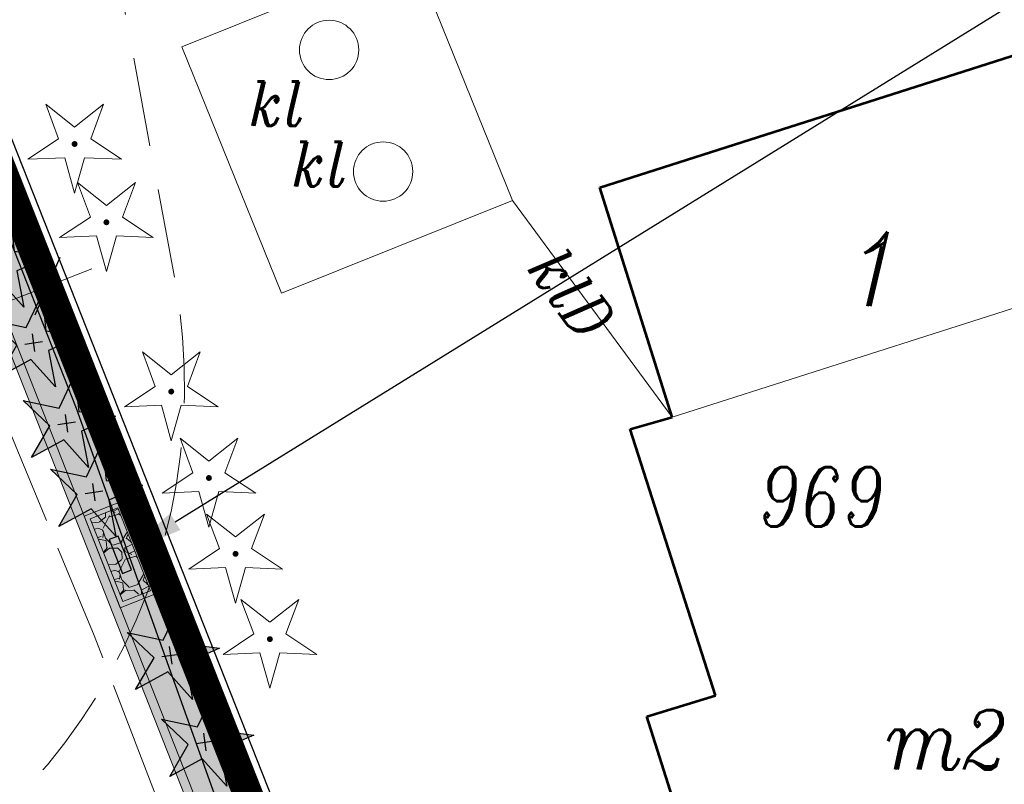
# Model space of a CAD drawing. Header units: metres. Extents: x 779 to 7046, y -512 to 9570.
# Tile 83 of 256: x 2213 to 2230, y -271 to -258. Entities that reach past the tile are written whole.
import ezdxf
from ezdxf import colors
from ezdxf.entities.mleader import LeaderData, LeaderLine
from ezdxf.math import Vec2, Vec3

# ---------------------------------------------------------------- set-up
doc = ezdxf.new("R2010")
doc.units = ezdxf.units.M
for name, pattern in [('CENTER2', [1.125, 0.75, -0.125, 0.125, -0.125]), ('CIĄGłA', [0]), ('DASH', [0.75, 0.5, -0.25]), ('DASHEDX2', [38.099999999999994, 25.4, -12.7]), ('DGN Style 4', [0.3202, 0.16, -0.08, 0.0002, -0.08]), ('mz2.0_0.5', [2.5, 2, -0.5])]:
    doc.linetypes.add(name, pattern=pattern)
for name, color, linetype, lineweight in [('219-działka ewidencyjna', 7, 'Continuous', 0), ('312-budynek ewidencyjny', 7, 'Continuous', 0), ('312-oznaczenie budynku ewidencyjnego', 7, 'Continuous', 0), ('312-oznaczenie budynku ewidencyjnego-Atr117', 7, 'Continuous', 0), ('320-blok - kondygnacja nadziemna', 7, 'Continuous', 0), ('320-blok - kondygnacja nadziemna-Atr25', 7, 'Continuous', 0), ('_a_obiekty', 250, 'Continuous', 30), ('AGP1_granica_opracow', 7, 'Continuous', 15), ('AGP1_HATCH', 7, 'Continuous', 5), ('AGP1_KRAWEZNIKI', 250, 'Continuous', 20), ('AGP1_KRAWEZNIKI GRUBOŚCI', 7, 'Continuous', 9), ('AGP1_OPISY', 7, 'Continuous', 13), ('AGP1_WYMIARY', 7, 'Continuous', 15), ('komora podziemna - przewód kanalizacyjny (powierzchnia)-SK', 7, 'Continuous', 0), ('MPZP', 7, 'Continuous', 0), ('OBOP01_01', 7, 'Continuous', 0), ('ogrodzenie trwałe (linia)', 7, 'Continuous', 0), ('osadnik kanalizacji lokalnej (dół Chambeau) (punkt)-SK', 7, 'Continuous', 0), ('osadnik kanalizacji lokalnej (dół Chambeau) (punkt)-SK-Atr17', 7, 'Continuous', 0), ('przewód kanalizacyjny (linia)-SK', 7, 'Continuous', 0), ('przewód kanalizacyjny (linia)-SK-Atr1', 7, 'Continuous', 0), ('przewód kanalizacyjny - projektowany lub w budowie (linia)-SK - ob. projektowany', 7, 'Continuous', 0)]:
    doc.layers.add(name, color=color, linetype=linetype, lineweight=lineweight)
for name, color, linetype in [('IE_kable ziemne', 240, 'Continuous'), ('SYTUACJA - znaki_czytnik_kart', 7, 'Continuous'), ('WYMIARY', 9, 'Continuous'), ('ZP_Robocza', 6, 'Continuous')]:
    doc.layers.add(name, color=color, linetype=linetype)
doc.styles.add('ARIAL', font='arial.ttf')
doc.styles.get("Standard").update_dxf_attribs({"font": 'arial.ttf'})
doc.linetypes.add('902-500', pattern='A,3.75,[24,dgnlstyle-geo-mz.shx,S=0.002785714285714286,R=0,X=0,Y=0],3.75', length=7.5)
doc.dimstyles.new('PZT M', dxfattribs={"dimtxt": 0.6, "dimasz": 0.75, "dimexe": 0.8, "dimexo": 0.1, "dimgap": 0.3, "dimtad": 1, "dimdsep": 46, "dimtxsty": 'ARIAL', "dimblk": 'OBLIQUE', "dimcen": 0.9, "dimdle": 0.8, "dimclrd": 7, "dimclre": 256, "dimclrt": 7, "dimadec": 0, "dimazin": 0, "dimtfac": 1, "dimtmove": 2, "dimatfit": 3, "dimldrblk": 'ARCHTICK', "dimfxl": 1, "dimfxlon": 1, "dimtolj": 1, "dimtzin": 0, "dimlwd": 20, "dimlwe": 20, "dimarcsym": 0})

# ---------------------------------------------------------------- blocks, each defined once
blk = doc.blocks.new('PZT MDCP podkład')
at = {"layer": 'OBOP01_01', "linetype": 'Continuous', "lineweight": 13, "true_color": 0x939598}
h = blk.add_hatch(color=252, dxfattribs=at)
edge = h.paths.add_edge_path()
edge.add_arc((2148.308517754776, 108.7110124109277), 0.05, 0, 360)
h = blk.add_hatch(color=252, dxfattribs=at)
edge = h.paths.add_edge_path()
edge.add_arc((2148.844459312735, 107.3919112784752), 0.05, 0, 360)
h = blk.add_hatch(color=252, dxfattribs=at)
edge = h.paths.add_edge_path()
edge.add_arc((2149.937158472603, 104.5388909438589), 0.05, 0, 360)
h = blk.add_hatch(color=252, dxfattribs=at)
edge = h.paths.add_edge_path()
edge.add_arc((2150.571457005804, 103.0830506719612), 0.05, 0, 360)
h = blk.add_hatch(color=252, dxfattribs=at)
edge = h.paths.add_edge_path()
edge.add_arc((2151.020363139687, 101.804524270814), 0.05, 0, 360)
h = blk.add_hatch(color=252, dxfattribs=at)
edge = h.paths.add_edge_path()
edge.add_arc((2151.598694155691, 100.3673486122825), 0.05, 0, 360)
at = {"layer": '219-działka ewidencyjna', "color": 252, "linetype": 'Continuous', "lineweight": 13, "true_color": 0x939598, "flags": 128}
blk.add_lwpolyline([(2145.496406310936, 112.2964607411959), (2151.396406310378, 97.32646074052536)], dxfattribs=at)
at = {"layer": '312-budynek ewidencyjny', "color": 252, "linetype": 'Continuous', "lineweight": 53, "true_color": 0x939598, "flags": 128}
for points in [[(2157.156406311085, 107.9764607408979), (2164.756406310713, 110.4064607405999)], [(2158.376406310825, 104.1064607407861), (2157.156406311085, 107.9764607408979)], [(2157.666406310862, 103.9064607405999), (2158.376406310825, 104.1064607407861)], [(2159.10640631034, 99.41646074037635), (2157.666406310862, 103.9064607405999)], [(2157.946406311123, 99.06646074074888), (2159.10640631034, 99.41646074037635)], [(2159.346406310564, 94.64646074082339), (2157.946406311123, 99.06646074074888)]]:
    blk.add_lwpolyline(points, dxfattribs=at)
at = {"layer": '320-blok - kondygnacja nadziemna', "color": 252, "linetype": 'Continuous', "lineweight": 13, "true_color": 0x939598, "flags": 128}
for points in [[(2158.376406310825, 104.1064607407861), (2157.156406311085, 107.9764607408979), (2164.756406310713, 110.4064607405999), (2165.976406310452, 106.5364607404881), (2158.376406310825, 104.1064607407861)], [(2161.876406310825, 90.76646074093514), (2160.526406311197, 95.03646074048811), (2159.346406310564, 94.64646074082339), (2157.946406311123, 99.06646074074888), (2159.10640631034, 99.41646074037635), (2157.666406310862, 103.9064607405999), (2158.376406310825, 104.1064607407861), (2165.976406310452, 106.5364607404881), (2167.48640631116, 107.2164607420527), (2169.036406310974, 102.5164607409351), (2169.23640631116, 101.9564607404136), (2168.696406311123, 101.7664607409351), (2169.716406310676, 98.62646074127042), (2170.246406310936, 98.81646074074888), (2170.436406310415, 98.3064607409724), (2171.816406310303, 93.93646074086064), (2161.876406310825, 90.76646074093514)]]:
    blk.add_lwpolyline(points, close=True, dxfattribs=at)
at = {"layer": 'komora podziemna - przewód kanalizacyjny (powierzchnia)-SK', "color": 252, "linetype": 'Continuous', "lineweight": 13, "true_color": 0x939598, "flags": 128}
blk.add_lwpolyline([(2151.79640631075, 106.1964607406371), (2150.116406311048, 110.3464607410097), (2154.006406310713, 111.9164607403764), (2155.686406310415, 107.75646074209), (2151.79640631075, 106.1964607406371)], close=True, dxfattribs=at)
at = {"layer": 'MPZP', "color": 252, "linetype": 'DGN Style 4', "lineweight": 40, "true_color": 0x939598, "flags": 128}
blk.add_lwpolyline([(2105.950835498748, 127.0314606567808), (2135.306348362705, 137.3370234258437), (2141.691342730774, 122.4926704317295), (2145.682467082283, 112.3698186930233), (2151.583598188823, 97.3969487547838), (2156.725831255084, 83.08073179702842), (2162.408999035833, 65.30082132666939), (2167.840760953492, 43.18364710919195), (2173.516804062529, 19.5318049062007), (2179.634830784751, 13.8408482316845), (2188.833263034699, 4.752397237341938), (2192.015697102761, 1.920277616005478)], dxfattribs=at)
at = {"layer": 'OBOP01_01', "color": 252, "linetype": 'Continuous', "lineweight": 13, "true_color": 0x939598, "flags": 128}
for points in [[(2148.308517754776, 107.8820124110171), (2148.141162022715, 108.4806670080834), (2147.520091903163, 108.4548373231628), (2148.03773049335, 108.7989965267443), (2147.821243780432, 109.3816875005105), (2148.308517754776, 108.9957349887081), (2148.795791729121, 109.3816874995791), (2148.579305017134, 108.798996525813), (2149.09694360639, 108.4548373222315), (2148.475873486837, 108.4806670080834), (2148.308517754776, 107.8820124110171)], [(2148.844459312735, 106.5629112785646), (2148.677103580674, 107.1615658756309), (2148.056033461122, 107.1357361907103), (2148.573672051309, 107.4798953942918), (2148.357185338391, 108.062586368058), (2148.844459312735, 107.6766338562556), (2149.331733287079, 108.0625863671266), (2149.115246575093, 107.4798953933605), (2149.632885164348, 107.135736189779), (2149.011815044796, 107.1615658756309), (2148.844459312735, 106.5629112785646)], [(2149.937158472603, 103.7098909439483), (2149.769802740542, 104.3085455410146), (2149.14873262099, 104.282715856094), (2149.666371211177, 104.6268750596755), (2149.449884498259, 105.2095660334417), (2149.937158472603, 104.8236135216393), (2150.424432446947, 105.2095660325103), (2150.207945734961, 104.6268750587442), (2150.725584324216, 104.2827158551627), (2150.104514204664, 104.3085455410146), (2149.937158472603, 103.7098909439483)], [(2150.571457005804, 102.2540506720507), (2150.404101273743, 102.852705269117), (2149.783031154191, 102.8268755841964), (2150.300669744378, 103.1710347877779), (2150.08418303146, 103.753725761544), (2150.571457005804, 103.3677732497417), (2151.058730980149, 103.7537257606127), (2150.842244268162, 103.1710347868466), (2151.359882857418, 102.8268755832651), (2150.738812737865, 102.852705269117), (2150.571457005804, 102.2540506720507)], [(2151.020363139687, 100.9755242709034), (2150.853007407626, 101.5741788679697), (2150.231937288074, 101.5483491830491), (2150.749575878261, 101.8925083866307), (2150.533089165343, 102.4751993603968), (2151.020363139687, 102.0892468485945), (2151.507637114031, 102.4751993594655), (2151.291150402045, 101.8925083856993), (2151.8087889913, 101.5483491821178), (2151.187718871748, 101.5741788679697), (2151.020363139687, 100.9755242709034)], [(2151.598694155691, 99.53834861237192), (2151.43133842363, 100.1370032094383), (2150.810268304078, 100.1111735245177), (2151.327906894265, 100.4553327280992), (2151.111420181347, 101.0380237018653), (2151.598694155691, 100.652071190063), (2152.085968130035, 101.038023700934), (2151.869481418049, 100.4553327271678), (2152.387120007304, 100.1111735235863), (2151.766049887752, 100.1370032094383), (2151.598694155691, 99.53834861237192)]]:
    blk.add_lwpolyline(points, close=True, dxfattribs=at)
at = {"layer": 'ogrodzenie trwałe (linia)', "color": 252, "linetype": '902-500', "lineweight": 30, "true_color": 0x939598, "flags": 128}
blk.add_lwpolyline([(2201.026406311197, 25.93646074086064), (2203.096406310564, 26.22646074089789), (2196.526406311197, 52.65646074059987), (2189.216406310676, 78.32646074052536), (2185.026406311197, 90.1364607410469), (2181.246406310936, 100.9964607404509), (2180.716406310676, 103.6564607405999), (2164.906406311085, 146.8664607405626), (2145.896406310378, 140.4064607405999), (2135.536406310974, 136.5764607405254), (2142.946406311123, 119.6864607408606), (2154.066406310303, 91.52646074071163), (2156.85640631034, 82.92646074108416), (2163.326406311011, 62.1364607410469), (2173.076406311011, 21.41646074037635), (2181.186406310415, 20.27646074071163), (2186.806406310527, 20.09646074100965), (2192.936406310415, 20.7064607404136), (2195.036406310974, 22.77646074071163), (2196.636406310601, 25.26646074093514), (2198.206406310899, 25.54646074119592)], dxfattribs=at)
at = {"layer": 'osadnik kanalizacji lokalnej (dół Chambeau) (punkt)-SK', "color": 252, "linetype": 'Continuous', "lineweight": 13, "true_color": 0x939598}
for centre in [(2152.596406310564, 110.2964607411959), (2153.506406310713, 108.2464607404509)]:
    blk.add_circle(centre, 0.5, dxfattribs=at)
at = {"layer": 'przewód kanalizacyjny (linia)-SK', "color": 252, "linetype": 'Continuous', "lineweight": 13, "true_color": 0x939598, "flags": 128}
blk.add_lwpolyline([(2158.376406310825, 104.1064607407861), (2155.686406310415, 107.75646074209)], dxfattribs=at)
at = {"layer": 'przewód kanalizacyjny - projektowany lub w budowie (linia)-SK - ob. projektowany', "color": 252, "linetype": 'mz2.0_0.5', "lineweight": 13, "true_color": 0x939598, "flags": 128}
blk.add_lwpolyline([(2145.026406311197, 111.3864607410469), (2145.776406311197, 107.3464607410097), (2148.636406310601, 100.4264607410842), (2154.506406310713, 85.21646074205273), (2156.906406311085, 77.96646074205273), (2160.896406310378, 65.78646074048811), (2162.116406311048, 60.94646074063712), (2165.286406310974, 47.41646074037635), (2168.336406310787, 34.67646074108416), (2158.396406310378, 20.79646074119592), (2150.73640631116, 14.08646074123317), (2148.566406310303, 11.56646074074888), (2149.48640631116, -4.973539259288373)], dxfattribs=at)
at = {"layer": '312-oznaczenie budynku ewidencyjnego', "color": 252, "linetype": 'Continuous', "lineweight": 13, "true_color": 0x939598, "insert": (2159.836406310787, 102.2631274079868), "char_height": 1, "attachment_point": 7, "line_spacing_factor": 0.6}
blk.add_mtext('\\FITALIC_1250;\\H1x;\\W0.79;969', dxfattribs=at)
at = {"layer": '312-oznaczenie budynku ewidencyjnego-Atr117', "color": 252, "lineweight": 13, "true_color": 0x939598, "insert": (2161.976406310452, 98.17312740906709), "char_height": 1, "attachment_point": 7, "line_spacing_factor": 0.6}
blk.add_mtext('\\FITALIC_1250;\\H1x;\\W0.9;m2', dxfattribs=at)
at = {"layer": '320-blok - kondygnacja nadziemna-Atr25', "color": 252, "lineweight": 13, "true_color": 0x939598, "insert": (2161.326406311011, 105.9797940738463), "char_height": 1.25, "attachment_point": 7, "line_spacing_factor": 0.6}
blk.add_mtext('\\FITALIC_1250;\\H1x;\\W0.9;1', dxfattribs=at)
at = {"layer": 'osadnik kanalizacji lokalnej (dół Chambeau) (punkt)-SK-Atr17', "color": 252, "lineweight": 13, "true_color": 0x939598, "char_height": 0.75, "attachment_point": 7, "line_spacing_factor": 0.6}
for insert in [(2151.246406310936, 109.0164607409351), (2151.966406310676, 107.9964607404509)]:
    blk.add_mtext('\\FITALIC_1250;\\H1x;\\W0.9;kl', dxfattribs=dict(at, insert=insert))
at = {"layer": 'przewód kanalizacyjny (linia)-SK-Atr1', "color": 252, "lineweight": 13, "true_color": 0x939598, "insert": (2156.215780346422, 106.8323026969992), "char_height": 0.75, "attachment_point": 4, "rotation": 306.389, "line_spacing_factor": 0.6}
blk.add_mtext('\\FITALIC_1250;\\H1x;\\W0.9;klD', dxfattribs=at)
blk = doc.blocks.new('_Oblique')
at = {"color": 0, "linetype": 'ByBlock', "lineweight": 25}
blk.add_line((-0.5, -0.5), (0.5, 0.5), dxfattribs=at)
blk = doc.blocks.new('*D252')
at = {"layer": 'AGP1_WYMIARY', "color": 7, "linetype": 'CIĄGłA', "lineweight": 20, "transparency": 16777216}
for p, q in [((2213.445186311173, -261.8998407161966), (2214.105194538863, -263.5744717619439)), ((2205.832921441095, -265.9748621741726), (2214.556138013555, -262.5368543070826)), ((2206.210530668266, -264.7511746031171), (2206.870538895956, -266.4258056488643))]:
    blk.add_line(p, q, dxfattribs=at)
at = {"layer": 'Defpoints', "color": 0, "linetype": 'CIĄGłA', "transparency": 16777216}
for p in [(2213.354078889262, -261.668674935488), (2213.811857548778, -262.8301912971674), (2206.119423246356, -264.5200088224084)]:
    blk.add_point(p, dxfattribs=at)
at = {"layer": 'AGP1_WYMIARY', "color": 7, "linetype": 'CIĄGłA', "lineweight": 20, "transparency": 16777216, "xscale": 0.75, "yscale": 0.75, "zscale": 0.75}
for p, rotation in [((2213.811857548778, -262.8301912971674), 21.5104697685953), ((2206.577201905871, -265.6815251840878), 201.5104697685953)]:
    blk.add_blockref('_Oblique', p, dxfattribs=dict(at, rotation=rotation))
at = {"layer": 'AGP1_WYMIARY', "color": 7, "linetype": 'CIĄGłA', "lineweight": 20, "transparency": 16777216, "insert": (2209.986830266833, -263.617788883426), "char_height": 0.6, "attachment_point": 5, "rotation": 21.510469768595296, "style": 'ARIAL'}
blk.add_mtext('\\A1;7.78', dxfattribs=at)
blk = doc.blocks.new('_ArchTick')
at = {"layer": 'WYMIARY', "color": 0, "linetype": 'Continuous', "const_width": 0.15}
blk.add_lwpolyline([(-0.5, -0.5), (0.5, 0.5)], dxfattribs=at)
blk = doc.blocks.new('*D266')
at = {"layer": 'AGP1_WYMIARY', "color": 7, "linetype": 'CIĄGłA', "lineweight": 20, "transparency": 16777216}
for p, q in [((2224.266583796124, -271.2217565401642), (2224.81010647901, -272.9377352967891)), ((2210.971146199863, -276.4819451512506), (2225.331198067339, -271.9335124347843)), ((2211.431846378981, -275.2870579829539), (2211.975369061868, -277.0030367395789))]:
    blk.add_line(p, q, dxfattribs=at)
at = {"layer": 'Defpoints', "color": 0, "linetype": 'CIĄGłA', "transparency": 16777216}
for p in [(2224.053528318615, -270.5491099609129), (2224.568540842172, -272.1750780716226), (2211.218790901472, -274.6144114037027)]:
    blk.add_point(p, dxfattribs=at)
at = {"layer": 'AGP1_WYMIARY', "color": 7, "linetype": 'CIĄGłA', "lineweight": 20, "transparency": 16777216, "xscale": 0.75, "yscale": 0.75, "zscale": 0.75}
for p, rotation in [((2224.568540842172, -272.1750780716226), 17.575185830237), ((2211.73380342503, -276.2403795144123), 197.575185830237)]:
    blk.add_blockref('_Oblique', p, dxfattribs=dict(at, rotation=rotation))
at = {"layer": 'AGP1_WYMIARY', "color": 7, "linetype": 'CIĄGłA', "lineweight": 20, "transparency": 16777216, "insert": (2215.960485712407, -274.2617445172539), "char_height": 0.6, "attachment_point": 5, "rotation": 17.575185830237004, "style": 'ARIAL'}
blk.add_mtext('\\A1;13.46', dxfattribs=at)
blk = doc.blocks.new('NASADZENIA NOWE ZIELEŃ')
at = {"linetype": 'CIĄGłA', "lineweight": 5, "true_color": 0x58ba48, "transparency": 33554597}
h = blk.add_hatch(color=85, dxfattribs=at)
h.dxf.hatch_style = 1
h.paths.add_polyline_path([(1751.935942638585, 237.4484882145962), (1751.448668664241, 237.0625357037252), (1750.961394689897, 237.4484882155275), (1751.177881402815, 236.8657972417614), (1750.660242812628, 236.5216380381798), (1751.28131293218, 236.5474677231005), (1751.448668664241, 235.9488131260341), (1751.616024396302, 236.5474677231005), (1752.237094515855, 236.5216380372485), (1751.719455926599, 236.86579724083)])
edge = h.paths.add_edge_path(flags=16)
edge.add_arc((1751.448668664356, 236.7778131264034), 0.01182997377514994, 0, 360)
edge = h.paths.add_edge_path(flags=16)
edge.add_arc((1751.448668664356, 236.7778131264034), 0.01182997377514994, 0, 360)
at = {"color": 116, "linetype": 'CIĄGłA', "lineweight": 30, "true_color": 0x136734}
for points in [[(1751.935942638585, 237.4484882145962), (1751.719455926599, 236.86579724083), (1752.237094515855, 236.5216380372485), (1751.616024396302, 236.5474677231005), (1751.448668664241, 235.9488131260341), (1751.28131293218, 236.5474677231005), (1750.660242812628, 236.5216380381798), (1751.177881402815, 236.8657972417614), (1750.961394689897, 237.4484882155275), (1751.448668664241, 237.0625357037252), (1751.935942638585, 237.4484882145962)], [(1751.448668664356, 236.9278131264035), (1751.448668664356, 236.6278131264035)], [(1751.298668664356, 236.7778131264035), (1751.598668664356, 236.7778131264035)]]:
    blk.add_lwpolyline(points, dxfattribs=at)
blk = doc.blocks.new('A$Ce9aa0c45')
at = {"layer": 'AGP1_KRAWEZNIKI', "color": 18, "linetype": 'CIĄGłA', "true_color": 0x000000}
for points in [[(37.10630674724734, -90.36115638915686), (36.71798791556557, -89.16554112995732, -0.3910702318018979), (38.91209026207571, -84.4241154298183), (42.77437037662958, -83.11570349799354, 0.1401538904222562), (50.53937893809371, -77.51363044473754, 0.2004924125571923), (53.7059850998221, -66.08525389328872), (49.05487704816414, -42.28069640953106), (47.20102396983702, -36.20381254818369), (43.6093892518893, -26.16227435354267), (36.4900440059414, -8.105188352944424), (32.52997283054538, 1.938901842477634), (32.20097640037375, 2.773348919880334, 0.3592025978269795), (26.46685184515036, 5.947299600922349), (20.11669847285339, 4.764494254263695)], [(36.96572509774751, -90.41347082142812), (36.57524061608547, -89.21161941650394, -0.3918409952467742), (38.86396193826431, -84.2820462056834), (42.72482880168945, -82.97411303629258, 0.1401305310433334), (50.42149724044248, -77.42087315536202, 0.2004907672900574), (53.55716362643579, -66.1040200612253), (48.90766021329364, -42.30945736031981), (47.05755635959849, -36.24759498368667), (43.46984367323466, -26.21729281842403), (36.34322378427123, -8.14175584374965), (32.39490998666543, 1.87251363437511), (32.06143082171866, 2.718330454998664, 0.3665815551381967), (26.36128164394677, 5.775055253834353), (20.22739388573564, 4.632508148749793)]]:
    blk.add_lwpolyline(points, format="xyb", dxfattribs=at)
at = {"layer": 'IE_kable ziemne'}
blk.add_lwpolyline([(31.674953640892, 5.312958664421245), (33.00106576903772, 2.229905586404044), (36.98936055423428, -7.885769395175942), (40.11305582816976, -15.81148435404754), (47.38477078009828, -36.14208232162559), (50.65886660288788, -46.87448625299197), (54.41223309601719, -66.09314104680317)], dxfattribs=at)

msp = doc.modelspace()

# ---------------------------------------------------------------- hatches: boundary and pattern name
at = {"layer": 'AGP1_HATCH', "lineweight": 15, "transparency": 33554625}
h = msp.add_hatch(dxfattribs=at)
h.set_pattern_fill('GRASS', color=64, scale=0.02, angle=24.61092855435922)
h.set_pattern_definition([(114.6109285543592, (0, 0), (-0.4761730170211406, 0.1769837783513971), [0.09525, -0.6231704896]), (69.61092855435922, (0, 0), (-0.4761730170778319, 0.1769837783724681), [0.09525, -0.41275]), (159.6109285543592, (0, 0), (-0.1769837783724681, -0.4761730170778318), [0.09525, -0.41275])])
edge = h.paths.add_edge_path()
edge.add_line((2201.154967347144, -232.0600817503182), (2187.755434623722, -236.7641292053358))
edge.add_line((2187.755434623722, -236.7641292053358), (2189.333398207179, -245.2355974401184))
edge.add_line((2189.333398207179, -245.2355974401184), (2200.14854181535, -243.2210490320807))
edge.add_line((2200.14854181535, -243.2210490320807), (2200.648631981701, -243.1278945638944))
edge.add_arc((2201.590242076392, -248.1910823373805), 5.150000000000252, 21.517769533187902, 100.53504568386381, ccw=False)
edge.add_line((2206.381306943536, -246.3021150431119), (2206.675941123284, -247.0494077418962))
edge.add_line((2206.675941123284, -247.0494077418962), (2210.150932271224, -255.8631696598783))
edge.add_line((2210.150932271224, -255.8631696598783), (2213.734346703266, -264.9519299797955))
edge.add_line((2213.734346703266, -264.9519299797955), (2217.789719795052, -275.2377383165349))
edge.add_line((2217.789719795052, -275.2377383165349), (2215.443125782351, -266.9691888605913))
edge.add_line((2215.443125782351, -266.9691888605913), (2207.464967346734, -246.730081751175))
edge.add_line((2207.464967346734, -246.730081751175), (2201.154967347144, -232.0600817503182))
h.paths.add_polyline_path([(2193.681012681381, -336.4804229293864), (2194.272039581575, -339.7880334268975), (2190.669106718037, -340.4318305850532), (2190.078079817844, -337.1242200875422)], flags=16)
h.paths.add_polyline_path([(2174.949427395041, -253.2044456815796), (2174.180330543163, -249.0754639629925), (2176.736366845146, -248.5993563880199), (2177.505463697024, -252.7283381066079)], flags=16)
h.paths.add_polyline_path([(2213.207149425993, -340.3862229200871), (2212.585672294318, -338.8469483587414), (2213.47585517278, -338.4875398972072), (2214.097332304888, -340.0268144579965)], flags=16)
h.paths.add_polyline_path([(2215.03464500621, -268.2499296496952), (2214.425768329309, -266.705627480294), (2215.039774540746, -266.463544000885), (2215.648631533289, -268.007812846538)], flags=17)
edge = h.paths.add_edge_path()
edge.add_line((2222.135619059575, -341.0147282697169), (2223.664309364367, -341.1924829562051))
edge.add_line((2223.664309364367, -341.1924829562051), (2227.521241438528, -342.2896133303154))
edge.add_line((2227.521241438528, -342.2896133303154), (2233.30759322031, -344.4571081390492))
edge.add_line((2233.30759322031, -344.4571081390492), (2237.862081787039, -347.8579266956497))
edge.add_line((2237.862081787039, -347.8579266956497), (2239.04057596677, -348.6600431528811))
edge.add_line((2239.04057596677, -348.6600431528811), (2233.604967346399, -326.0100817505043))
edge.add_line((2233.604967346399, -326.0100817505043), (2228.174967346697, -303.9000817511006))
edge.add_line((2228.174967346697, -303.9000817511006), (2222.494967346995, -286.1300817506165))
edge.add_line((2222.494967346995, -286.1300817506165), (2217.354967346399, -271.820081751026))
edge.add_line((2217.354967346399, -271.820081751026), (2215.443125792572, -266.9691888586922))
edge.add_line((2215.443125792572, -266.9691888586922), (2217.789719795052, -275.2377383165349))
edge.add_line((2217.789719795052, -275.2377383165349), (2221.381354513, -285.2792765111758))
edge.add_line((2221.381354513, -285.2792765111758), (2223.235207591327, -291.3561603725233))
edge.add_line((2223.235207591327, -291.3561603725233), (2227.886315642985, -315.1607178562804))
edge.add_arc((2212.625452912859, -317.0850901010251), 15.38171446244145, -38.161251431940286, 7.186980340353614, ccw=False)
edge.add_arc((2211.040775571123, -315.8113433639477), 17.41473946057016, 289.8520854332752, 321.7651173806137, ccw=False)
edge.add_line((2216.954700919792, -332.1911674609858), (2213.092420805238, -333.4995793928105))
edge.add_arc((2214.562869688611, -337.0584070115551), 3.850645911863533, 112.4496068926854, 197.8855615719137)
edge.add_line((2210.898318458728, -338.2410050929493), (2211.273490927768, -339.4032630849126))
edge.add_arc((2213.414312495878, -338.7973709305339), 2.224909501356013, 195.8024955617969, 221.5125047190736)
edge.add_arc((2213.798153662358, -338.8711088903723), 2.482842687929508, 214.3488660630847, 282.103867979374)
edge.add_line((2214.318767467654, -341.2987557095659), (2219.144967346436, -339.3500817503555))
edge.add_line((2219.144967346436, -339.3500817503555), (2222.135619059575, -341.0147282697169))
edge = h.paths.add_edge_path()
edge.add_line((2182.306540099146, -273.0424983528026), (2181.362772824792, -273.2182917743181))
edge.add_line((2181.362772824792, -273.2182917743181), (2181.058796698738, -271.5863608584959))
edge.add_line((2181.058796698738, -271.5863608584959), (2182.002563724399, -271.410567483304))
edge.add_line((2182.002563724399, -271.410567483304), (2178.488554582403, -252.5452198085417))
edge.add_line((2178.488554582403, -252.5452198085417), (2177.505463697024, -252.7283381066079))
edge.add_line((2177.505463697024, -252.7283381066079), (2176.736366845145, -248.59935638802))
edge.add_line((2176.736366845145, -248.59935638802), (2177.719457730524, -248.4162380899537))
edge.add_line((2177.719457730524, -248.4162380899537), (2177.536339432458, -247.4331472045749))
edge.add_line((2177.536339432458, -247.4331472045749), (2178.51943001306, -247.250029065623))
edge.add_line((2178.51943001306, -247.250029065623), (2189.329496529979, -245.2363242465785))
edge.add_line((2189.329496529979, -245.2363242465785), (2187.755434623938, -236.7641292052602))
edge.add_line((2187.755434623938, -236.7641292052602), (2168.624967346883, -243.4800817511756))
edge.add_line((2168.624967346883, -243.4800817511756), (2167.594967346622, -243.8400817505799))
edge.add_line((2167.594967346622, -243.8400817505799), (2162.624967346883, -245.590081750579))
edge.add_line((2162.624967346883, -245.590081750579), (2166.544967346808, -265.8800817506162))
edge.add_line((2166.544967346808, -265.8800817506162), (2169.934967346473, -283.3600817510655))
edge.add_line((2169.934967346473, -283.3600817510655), (2178.194967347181, -325.9300817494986))
edge.add_line((2178.194967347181, -325.9300817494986), (2182.564967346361, -325.840081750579))
edge.add_line((2182.564967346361, -325.840081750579), (2182.574967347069, -329.0300817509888))
edge.add_line((2182.574967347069, -329.0300817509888), (2179.044967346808, -329.1100817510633))
edge.add_line((2179.044967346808, -329.1100817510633), (2179.734967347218, -331.250081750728))
edge.add_line((2179.734967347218, -331.250081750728), (2185.554967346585, -348.2400817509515))
edge.add_line((2185.554967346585, -348.2400817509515), (2190.114967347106, -350.9500817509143))
edge.add_line((2190.114967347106, -350.9500817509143), (2195.594967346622, -348.8500817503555))
edge.add_line((2195.594967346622, -348.8500817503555), (2198.506741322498, -347.6819364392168))
edge.add_arc((2192.412753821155, -339.7061430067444), 10.03742818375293, 307.3820107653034, 339.7887873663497)
edge.add_arc((2172.677213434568, -334.5321271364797), 30.40870538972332, 343.489729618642, 347.832820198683)
edge.add_arc((2184.653610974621, -337.3529042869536), 18.10831725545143, 348.5707290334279, 353.3645147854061)
edge.add_arc((2197.523160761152, -339.1296383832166), 5.127197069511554, 356.4695832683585, 372.8518979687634)
edge.add_line((2202.521912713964, -337.9891872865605), (2202.396891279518, -337.3637861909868))
edge.add_line((2202.396891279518, -337.3637861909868), (2201.307357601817, -334.8188249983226))
edge.add_arc((2194.587794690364, -338.2653090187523), 7.551872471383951, 27.15342393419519, 42.17043734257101)
edge.add_line((2200.18487314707, -333.1954480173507), (2197.756660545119, -330.7820975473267))
edge.add_arc((2203.597853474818, -324.846119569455), 8.327987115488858, 205.1135589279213, 225.461118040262, ccw=False)
edge.add_arc((2210.400793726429, -321.9094821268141), 15.73583882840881, 194.5838918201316, 204.2825258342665, ccw=False)
edge.add_line((2195.171963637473, -325.8717236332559), (2193.015057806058, -315.9314125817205))
edge.add_line((2193.015057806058, -315.9314125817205), (2192.171582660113, -311.3857333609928))
edge.add_line((2192.171582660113, -311.3857333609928), (2189.320316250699, -311.9164979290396))
edge.add_line((2189.320316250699, -311.9164979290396), (2188.259429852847, -306.214467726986))
edge.add_line((2188.259429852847, -306.214467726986), (2191.114979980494, -305.6824117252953))
edge.add_line((2191.114979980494, -305.6824117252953), (2190.753769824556, -303.3485737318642))
edge.add_arc((2197.626382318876, -302.8064078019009), 6.89396449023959, 137.4766232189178, 184.5106019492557, ccw=False)
edge.add_arc((2192.177018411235, -297.8088940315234), 0.5000000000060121, 317.4766233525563, 342.905017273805)
edge.add_arc((2191.651318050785, -297.6472178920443), 1.050000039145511, 342.9050182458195, 381.5320239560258)
edge.add_line((2192.628041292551, -297.2618456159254), (2185.882029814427, -298.5184117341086))
edge.add_line((2185.882029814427, -298.5184117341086), (2183.725063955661, -286.937683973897))
edge.add_line((2183.725063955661, -286.937683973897), (2184.855544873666, -286.7271130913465))
edge.add_line((2184.855544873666, -286.7271130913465), (2182.306540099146, -273.0424983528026))
h.paths.add_polyline_path([(2218.228263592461, -303.8554239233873), (2219.860196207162, -303.5514569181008), (2219.981088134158, -304.2002906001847), (2218.349155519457, -304.5042576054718)], flags=16)
edge = h.paths.add_edge_path(flags=17)
edge.add_arc((2219.786369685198, -319.8299711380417), 0.2381812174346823, 186.518316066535, 320.5346932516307)
edge.add_arc((2205.889024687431, -312.5111260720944), 15.94005228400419, 332.0535835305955, 352.5318419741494)
edge.add_arc((2192.079097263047, -311.8409427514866), 29.74143224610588, 354.7101361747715, 368.2707882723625)
edge.add_line((2221.511196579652, -307.5625877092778), (2220.642612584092, -303.1174729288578))
edge.add_arc((2219.030065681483, -303.6985035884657), 1.714031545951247, 19.81503534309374, 190.7787081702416)
edge.add_line((2217.346275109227, -304.0190553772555), (2217.674941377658, -305.8330865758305))
edge.add_line((2217.674941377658, -305.8330865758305), (2219.052156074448, -313.2062012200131))
edge.add_arc((2158.761025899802, -321.0608251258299), 60.8006208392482, 1.134495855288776, 7.422590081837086, ccw=False)
at = {"layer": 'AGP1_HATCH', "true_color": 0x636466, "transparency": 33554477}
h = msp.add_hatch(color=251, dxfattribs=at)
h.dxf.hatch_style = 1
edge = h.paths.add_edge_path()
edge.add_arc((2213.798152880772, -338.8711046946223), 2.632842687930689, 240.83171109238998, 270.2906532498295, ccw=False)
edge.add_arc((2214.307711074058, -338.3123928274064), 3.373472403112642, 200.4116660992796, 237.8982900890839, ccw=False)
edge.add_arc((2368.544108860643, -287.685559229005), 165.7037624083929, 197.780630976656, 198.2175828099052, ccw=False)
edge.add_arc((2214.562165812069, -337.0583290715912), 4.000000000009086, 112.30075385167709, 197.8898825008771, ccw=False)
edge.add_line((2213.044292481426, -333.357510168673), (2216.905159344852, -332.0495769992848))
edge.add_arc((2211.040775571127, -315.8113433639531), 17.26473946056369, 289.8570159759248, 321.7647974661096)
edge.add_arc((2212.625452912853, -317.0850901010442), 15.23171446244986, 321.8391110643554, 367.1869803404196)
edge.add_line((2227.737494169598, -315.1794840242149), (2223.087990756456, -291.3849213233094))
edge.add_line((2223.087990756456, -291.3849213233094), (2221.237886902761, -285.3230589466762))
edge.add_line((2221.237886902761, -285.3230589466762), (2217.650174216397, -275.2927567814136))
edge.add_line((2217.650174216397, -275.2927567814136), (2210.523554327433, -257.2172198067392))
edge.add_line((2210.523554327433, -257.2172198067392), (2206.575240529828, -247.2029503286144))
edge.add_line((2206.575240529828, -247.2029503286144), (2206.241761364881, -246.3571335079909))
edge.add_arc((2201.589566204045, -248.1923033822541), 5.001076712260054, 21.52794352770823, 100.541275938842)
edge.add_line((2200.674650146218, -243.275627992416), (2200.541612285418, -243.3004086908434))
edge.add_line((2200.541612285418, -243.3004086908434), (2178.546908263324, -247.3973185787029))
edge.add_line((2178.546908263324, -247.3973185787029), (2187.812637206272, -297.1416013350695))
edge.add_line((2187.812637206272, -297.1416013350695), (2191.515679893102, -296.4518429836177))
edge.add_arc((2191.647852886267, -297.6476642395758), 1.203103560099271, -19.961937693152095, 96.3072469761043, ccw=False)
edge.add_arc((2192.308942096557, -297.8870733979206), 0.4999999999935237, 317.2270974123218, 339.9615464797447, ccw=False)
edge.add_arc((2197.626382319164, -302.8064078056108), 6.743964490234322, 137.2270973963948, 184.4631622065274)
edge.add_line((2190.902868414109, -303.3312104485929), (2191.261298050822, -305.6470830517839))
edge.add_line((2191.261298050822, -305.6470830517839), (2192.318950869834, -311.3577512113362))
edge.add_line((2192.318950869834, -311.3577512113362), (2193.162126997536, -315.9018189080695))
edge.add_line((2193.162126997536, -315.9018189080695), (2195.317900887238, -325.8369132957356))
edge.add_arc((2210.400793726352, -321.9094821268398), 15.58583882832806, 194.5951329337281, 204.2785181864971)
edge.add_arc((2203.597853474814, -324.8461195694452), 8.177987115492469, 205.1211640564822, 225.4637220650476)
edge.add_line((2197.862134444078, -330.675442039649), (2200.293390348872, -333.0918171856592))
edge.add_arc((2194.587794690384, -338.2653090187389), 7.70187247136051, 27.114490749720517, 42.19985456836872, ccw=False)
edge.add_line((2201.44321261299, -334.7550263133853), (2202.534785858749, -337.3047515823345))
edge.add_arc((2196.294933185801, -339.1341975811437), 6.502509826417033, -2.9609049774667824, 16.340470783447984, ccw=False)
edge.add_arc((2184.658865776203, -337.3537236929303), 18.25300297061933, 344.7003824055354, 353.34182273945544, ccw=False)
edge.add_line((2202.264967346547, -342.1700817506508), (2201.97496734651, -343.2200817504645))
edge.add_arc((2192.412753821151, -339.7061430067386), 10.18742818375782, 310.1754082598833, 339.82254230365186, ccw=False)
edge.add_line((2198.984967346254, -347.4900817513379), (2198.506741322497, -347.6819364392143))
edge.add_arc((2192.412753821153, -339.7061430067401), 10.03742818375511, 307.3820107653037, 339.7887873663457)
edge.add_arc((2172.677213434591, -334.532127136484), 30.40870538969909, 343.4897296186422, 347.8328201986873)
edge.add_arc((2184.653610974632, -337.3529042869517), 18.10831725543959, 348.5707290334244, 353.3645147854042)
edge.add_arc((2196.211605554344, -339.143093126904), 6.436124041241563, 357.3081371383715, 376.048817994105)
edge.add_line((2202.396891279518, -337.3637861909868), (2201.307357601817, -334.8188249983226))
edge.add_arc((2194.587794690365, -338.2653090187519), 7.551872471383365, 27.15342393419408, 42.17043734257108)
edge.add_line((2200.18487314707, -333.1954480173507), (2197.756660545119, -330.7820975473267))
edge.add_arc((2203.597853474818, -324.846119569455), 8.327987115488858, 205.1135589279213, 225.461118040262, ccw=False)
edge.add_arc((2210.400793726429, -321.9094821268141), 15.73583882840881, 194.5838918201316, 204.2825258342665, ccw=False)
edge.add_line((2195.171963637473, -325.8717236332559), (2193.015057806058, -315.9314125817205))
edge.add_line((2193.015057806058, -315.9314125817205), (2192.171582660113, -311.3857333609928))
edge.add_line((2192.171582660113, -311.3857333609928), (2189.321264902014, -311.9162187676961))
edge.add_line((2189.321264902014, -311.9162187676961), (2188.259390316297, -306.2142554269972))
edge.add_line((2188.259390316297, -306.2142554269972), (2191.114979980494, -305.6824117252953))
edge.add_line((2191.114979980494, -305.6824117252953), (2190.753769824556, -303.3485737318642))
edge.add_arc((2197.626382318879, -302.806407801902), 6.893964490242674, 137.4766232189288, 184.5106019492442, ccw=False)
edge.add_arc((2192.177018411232, -297.808894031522), 0.5000000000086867, 317.4766233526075, 342.9050172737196)
edge.add_arc((2191.651318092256, -297.6472178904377), 1.049999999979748, 342.9050174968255, 381.5320247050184)
edge.add_line((2192.628041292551, -297.2618456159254), (2185.88205571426, -298.5184068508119))
edge.add_line((2185.88205571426, -298.5184068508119), (2183.72506395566, -286.9376839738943))
edge.add_line((2183.72506395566, -286.9376839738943), (2184.855544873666, -286.7271130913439))
edge.add_line((2184.855544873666, -286.7271130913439), (2177.536339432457, -247.4331472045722))
edge.add_line((2177.536339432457, -247.4331472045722), (2178.519430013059, -247.2500290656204))
edge.add_line((2178.519430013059, -247.2500290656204), (2200.529099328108, -243.1501589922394))
edge.add_line((2200.529099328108, -243.1501589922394), (2200.64897745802, -243.1275829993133))
edge.add_arc((2201.589816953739, -248.191455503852), 5.150532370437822, 21.519896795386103, 100.52522516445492, ccw=False)
edge.add_line((2206.381306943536, -246.3021150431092), (2206.710303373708, -247.1365621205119))
edge.add_line((2206.710303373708, -247.1365621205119), (2210.670374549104, -257.180652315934))
edge.add_line((2210.670374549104, -257.180652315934), (2214.425768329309, -266.705627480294))
edge.add_line((2214.425768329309, -266.705627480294), (2215.039774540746, -266.463544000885))
edge.add_line((2215.039774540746, -266.463544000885), (2215.648720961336, -268.0077775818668))
edge.add_line((2215.648720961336, -268.0077775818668), (2215.034630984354, -268.2498940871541))
edge.add_line((2215.034630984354, -268.2498940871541), (2217.789719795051, -275.2377383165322))
edge.add_line((2217.789719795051, -275.2377383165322), (2221.381354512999, -285.2792765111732))
edge.add_line((2221.381354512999, -285.2792765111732), (2223.235207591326, -291.3561603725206))
edge.add_line((2223.235207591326, -291.3561603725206), (2227.886315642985, -315.1607178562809))
edge.add_arc((2212.625452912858, -317.0850901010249), 15.38171446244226, -38.161251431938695, 7.186980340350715, ccw=False)
edge.add_arc((2211.040775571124, -315.8113433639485), 17.41473946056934, 289.8520854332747, 321.76511738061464, ccw=False)
edge.add_line((2216.954700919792, -332.1911674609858), (2213.092420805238, -333.4995793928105))
edge.add_arc((2214.528808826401, -337.0426452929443), 3.823156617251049, 112.0680378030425, 198.2671306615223)
edge.add_line((2210.898318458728, -338.2410050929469), (2211.28663729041, -339.4366203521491))
edge.add_arc((2213.748107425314, -338.6216407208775), 2.592880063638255, 198.3194318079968, 219.5311920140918)
edge.add_arc((2213.798153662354, -338.8711088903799), 2.48284268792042, 214.3488660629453, 282.14863913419)
edge.add_line((2214.320664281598, -341.2983481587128), (2213.811508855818, -341.50391350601))
at = {"layer": 'AGP1_HATCH', "true_color": 0x939598}
h = msp.add_hatch(dxfattribs=at)
h.set_pattern_fill('GRAVEL', color=252, scale=0.03, angle=21.51776954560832)
h.set_pattern_definition([(249.5305570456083, (-3991764.351103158, -7589199.346912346), (-3.155688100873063, -8.615974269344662), [0.102516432, -10.1491450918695]), (206.4875105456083, (-3991764.386954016, -7589199.442955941), (8.227204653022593, 4.062817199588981), [0.1759214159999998, -17.41621466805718]), (154.0282166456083, (-3991764.544409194, -7589199.521417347), (10.16334721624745, -5.00286891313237), [0.124044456, -12.28041683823]), (288.7914585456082, (-3991764.751003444, -7589199.807642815), (-4.880984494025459, 14.45732459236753), [0.1602013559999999, -15.8599312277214]), (314.3514237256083, (-3991764.699398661, -7589199.959304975), (-6.898383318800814, 7.109229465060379), [0.1570901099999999, -15.55194232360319]), (18.79145854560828, (-3991764.589583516, -7589200.071634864), (-14.45732459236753, -4.880984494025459), [0.1602013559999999, -15.8599312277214]), (59.21201001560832, (-3991764.437921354, -7589200.020030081), (-6.420651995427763, -10.72233481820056), [0.211858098, -20.9739345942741]), (93.77309791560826, (-3991764.329479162, -7589199.838029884), (-1.186622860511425, 17.55207048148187), [0.2000158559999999, -19.80157698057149]), (142.9473351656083, (-3991764.342641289, -7589199.638447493), (-9.30455173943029, 6.97963959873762), [0.1607438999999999, -15.91366370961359]), (196.7541278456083, (-3991764.470928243, -7589199.541591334), (8.077300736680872, 2.365540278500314), [0.1835139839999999, -8.992181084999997]), (243.9152073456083, (-3991764.646652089, -7589199.594492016), (-5.432266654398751, -11.15173255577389), [0.237323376, -23.4950317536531]), (160.3318443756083, (-3991764.046405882, -7589199.538032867), (-6.639203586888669, 2.296892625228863), [0.08100136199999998, -8.0191697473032]), (192.9870039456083, (-3991764.122681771, -7589199.510769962), (9.774577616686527, 2.215636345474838), [0.1541045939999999, -15.25639169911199]), (246.5177695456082, (-3991764.272844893, -7589199.545401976), (0.2794938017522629, -0.708891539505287), [0.1077628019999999, -0.9698679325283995]), (224.7163600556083, (-3991764.356006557, -7589199.479899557), (2.985470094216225, 2.815252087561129), [0.05803239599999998, -5.745186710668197]), (313.3191790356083, (-3991764.397244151, -7589199.520730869), (-1.547372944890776, 1.847180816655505), [0.08206968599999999, -4.021425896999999]), (52.48152607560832, (-3991764.340939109, -7589199.580440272), (1.567687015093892, 2.256264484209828), [0.1332958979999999, -4.309889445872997]), (183.0828207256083, (-3991764.259759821, -7589199.474715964), (1.697276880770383, -0.1499039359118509), [0.09638614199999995, -2.313269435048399]), (37.90730987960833, (-3991764.808401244, -7589199.682837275), (6.250433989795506, 4.921612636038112), [0.1350264, -13.3676480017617]), (91.86394548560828, (-3991764.701864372, -7589199.599878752), (0.2388656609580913, -8.915782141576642), [0.1132796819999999, -11.21466470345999]), (314.7163600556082, (-3991764.315658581, -7589199.332937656), (-2.815252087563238, 2.985470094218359), [0.11606403, -5.687155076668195]), (5.128229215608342, (-3991764.233995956, -7589199.415412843), (-7.927396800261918, -0.6682633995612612), [0.1350263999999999, -13.36764800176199]), (0.9617243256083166, (-3991764.635115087, -7589200.12235003), (-4.103445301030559, 0.02031407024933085), [0.1302105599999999, -6.380320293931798]), (316.2929101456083, (-3991764.504922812, -7589200.120164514), (-6.618889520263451, 6.400337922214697), [0.109101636, -10.801078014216]), (88.31917903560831, (-3991764.029075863, -7589200.039034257), (0.02031406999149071, 4.103445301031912), [0.11606403, -5.687155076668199]), (38.87179418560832, (-3991764.025671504, -7589199.923019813), (-8.097614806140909, -6.468985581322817), [0.127734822, -12.64571279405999]), (90.96172432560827, (-3991764.376432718, -7589200.17598622), (-0.02031407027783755, -4.103445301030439), [0.06510527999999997, -6.4454255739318]), (122.8277020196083, (-3991764.071609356, -7589200.055803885), (-1.826866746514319, 2.556072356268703), [0.03885437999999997, -3.846598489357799]), (187.4815260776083, (-3991764.092672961, -7589200.023154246), (2.406168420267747, 0.1295898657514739), [0.15709011, -2.9847163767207]), (207.5267755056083, (-3991764.24842596, -7589200.043608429), (6.809421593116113, 3.503829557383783), [0.1455800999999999, -14.4124094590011]), (325.2078370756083, (-3991764.315784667, -7589199.644240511), (-1.267879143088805, 1.138289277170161), [0.109897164, -2.637532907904]), (14.67499613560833, (-3991764.225534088, -7589199.706947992), (12.61014377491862, 3.333611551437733), [0.1918670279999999, -18.99480271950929]), (82.46316544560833, (-3991764.039926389, -7589199.658341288), (-0.8791095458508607, -6.080215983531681), [0.07845247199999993, -7.766817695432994]), (111.5177695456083, (-3991764.029636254, -7589199.580566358), (-0.9883853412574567, 0.4293977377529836), [0.04571999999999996, -0.7162799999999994]), (141.7742067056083, (-3991764.270988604, -7589200.027931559), (4.792022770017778, -3.844265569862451), [0.105860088, -10.48018223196]), (69.53055704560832, (-3991764.354150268, -7589199.962429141), (3.155688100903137, 8.615974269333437), [0.205032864, -10.04662865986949]), (21.51776954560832, (-3991764.282448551, -7589199.770341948), (0.4293977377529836, 0.9883853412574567), [0.1981199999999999, -0.5638799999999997]), (346.8226160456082, (-3991764.098136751, -7589199.697673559), (9.04537200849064, -2.167302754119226), [0.1204828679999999, -11.92779501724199]), (275.5723736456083, (-3991763.980826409, -7589199.725139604), (0.4090836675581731, -3.115059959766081), [0.110948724, -5.436495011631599]), (229.1637449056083, (-3991763.970052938, -7589199.835564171), (-10.67400123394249, -12.39929762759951), [0.1806435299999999, -17.88373932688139]), (196.9438482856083, (-3991764.088175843, -7589199.972235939), (-9.495083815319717, -2.924527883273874), [0.1911088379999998, -18.91975393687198])])
h.paths.add_polyline_path([(2215.079723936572, -268.1461630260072), (2215.544864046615, -267.9627317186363), (2214.994683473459, -266.5672862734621), (2214.529539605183, -266.7506951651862)])

# ---------------------------------------------------------------- linework, layer by layer
at = {"color": 5, "linetype": 'DASHEDX2', "lineweight": 13, "ltscale": 0.1}
msp.add_circle((2180.533391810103, -275.95318825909), 70, dxfattribs=at)
at = {"layer": '_a_obiekty', "color": 251, "linetype": 'DASH', "lineweight": 5, "ltscale": 3, "true_color": 0x636466}
msp.add_lwpolyline([(2203.290115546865, -249.3109352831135), (2201.520475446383, -249.6401372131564, 0.4142135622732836), (2193.518041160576, -261.3003707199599), (2194.518449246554, -266.6781103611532, 0.4163333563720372), (2206.249734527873, -274.6670610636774), (2208.016993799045, -274.3250608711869, 0.4120969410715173), (2215.948376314, -262.6783109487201), (2214.950349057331, -257.3133695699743, 0.4142135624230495)], format="xyb", close=True, dxfattribs=at)
at = {"layer": 'AGP1_granica_opracow', "color": 5, "linetype": 'CENTER2', "lineweight": 9, "ltscale": 5, "const_width": 0.5}
msp.add_lwpolyline([(2169.934967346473, -283.3600817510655), (2178.194967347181, -325.9300817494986), (2182.564967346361, -325.840081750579), (2182.574967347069, -329.0300817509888), (2179.044967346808, -329.1100817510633), (2179.734967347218, -331.250081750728), (2185.554967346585, -348.2400817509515), (2190.114967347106, -350.9500817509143), (2195.594967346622, -348.8500817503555), (2198.984967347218, -347.4900817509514), (2219.144967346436, -339.3500817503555), (2226.47496734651, -343.4300817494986), (2239.294967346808, -349.7200817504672), (2233.604967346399, -326.0100817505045), (2228.174967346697, -303.9000817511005), (2222.494967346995, -286.1300817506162), (2217.354967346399, -271.820081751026), (2211.454967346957, -256.8500817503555), (2207.464967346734, -246.730081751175)], dxfattribs=at)
at = {"layer": 'AGP1_KRAWEZNIKI', "color": 18, "linetype": 'CIĄGłA', "true_color": 0x000000}
for points in [[(2211.28663729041, -339.4366203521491), (2210.898318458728, -338.2410050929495, -0.3910702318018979), (2213.092420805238, -333.4995793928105), (2216.954700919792, -332.1911674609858, 0.1401538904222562), (2224.719709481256, -326.5890944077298, 0.2004924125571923), (2227.886315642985, -315.1607178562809), (2223.235207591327, -291.3561603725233), (2221.381354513, -285.2792765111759), (2217.789719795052, -275.2377383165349), (2210.670374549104, -257.1806523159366), (2206.710303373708, -247.1365621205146), (2206.381306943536, -246.3021150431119, 0.3592025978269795), (2200.647182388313, -243.1281643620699), (2194.297029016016, -244.3109697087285)], [(2211.14605564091, -339.4889347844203), (2210.755571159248, -338.2870833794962, -0.3918409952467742), (2213.044292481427, -333.3575101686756), (2216.905159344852, -332.0495769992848, 0.1401305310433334), (2224.601827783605, -326.4963371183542, 0.2004907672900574), (2227.737494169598, -315.1794840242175), (2223.087990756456, -291.384921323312), (2221.237886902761, -285.3230589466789), (2217.650174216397, -275.2927567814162), (2210.523554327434, -257.2172198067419), (2206.575240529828, -247.2029503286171), (2206.241761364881, -246.3571335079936, 0.3665815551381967), (2200.541612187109, -243.3004087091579), (2194.407724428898, -244.4429558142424)]]:
    msp.add_lwpolyline(points, format="xyb", dxfattribs=at)
at = {"layer": 'AGP1_KRAWEZNIKI GRUBOŚCI'}
for points in [[(2215.03464500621, -268.2499296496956), (2215.648631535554, -268.0078128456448), (2215.039760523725, -266.4635084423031), (2214.425773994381, -266.7056252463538)], [(2215.079726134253, -268.1461621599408), (2215.54486404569, -267.9627317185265), (2214.994679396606, -266.5672759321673), (2214.529541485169, -266.7507063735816)]]:
    msp.add_lwpolyline(points, close=True, dxfattribs=at)
at = {"layer": 'SYTUACJA - znaki_czytnik_kart'}
msp.add_lwpolyline([(2215.075566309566, -267.6721306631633), (2215.224414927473, -267.6134443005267), (2214.998839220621, -267.0413074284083), (2214.849990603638, -267.0999937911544)], close=True, dxfattribs=at)

# ---------------------------------------------------------------- block references
at = {"color": 18, "linetype": 'CIĄGłA', "lineweight": 5, "true_color": 0x000000}
msp.add_blockref('PZT MDCP podkład', (65.95856103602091, -369.1465424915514), dxfattribs=at)
at = {"color": 18, "linetype": 'CIĄGłA', "lineweight": 5, "true_color": 0x000000, "rotation": 98.27222988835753}
for p in [(2698.825082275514, -1960.320661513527), (2699.350345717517, -1961.601352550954), (2699.884780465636, -1962.943691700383), (2700.440081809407, -1964.300710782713), (2700.899906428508, -1965.461434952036), (2702.194601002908, -1968.210846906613), (2702.771264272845, -1969.674007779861), (2703.275837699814, -1970.980726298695)]:
    msp.add_blockref('NASADZENIA NOWE ZIELEŃ', p, dxfattribs=at)
at = {"layer": 'ZP_Robocza', "color": 3, "linetype": 'CIĄGłA'}
msp.add_blockref('A$Ce9aa0c45', (2174.180330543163, -249.0754639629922), dxfattribs=at)

# ---------------------------------------------------------------- dimensions: what is measured, and where the dimension line sits
at = {"layer": 'AGP1_WYMIARY', "linetype": 'CIĄGłA', "lineweight": 20}
for base, p1, p2, angle, picture, middle in [((2213.811857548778, -262.8301912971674), (2206.119423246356, -264.5200088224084), (2213.354078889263, -261.668674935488), 21.51046976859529, '*D252', (2209.986830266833, -263.617788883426)), ((2224.568540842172, -272.1750780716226), (2211.218790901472, -274.6144114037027), (2224.053528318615, -270.549109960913), 17.575185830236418, '*D266', (2215.960485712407, -274.2617445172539))]:
    dim = msp.add_linear_dim(base=base, p1=p1, p2=p2, angle=angle, dimstyle='PZT M', override={"dimscale": 1, "dimasz": 0.75, "dimclre": 7, "dimlwd": 20, "dimlwe": 20}, dxfattribs=at)
    dim.commit()
    dim.dimension.update_dxf_attribs({"geometry": picture, "text_midpoint": middle, "dimtype": 161})

# ---------------------------------------------------------------- leaders
at = {"layer": 'AGP1_OPISY'}
ml = msp.add_multileader_mtext('Standard', dxfattribs=at)
ml.set_content('ZNAK PODŚWIETLANY\\P"MYJNIA"', color=256, style='ARIAL')
ml.set_leader_properties()
ml.build(insert=Vec2(0, 0))
ml.multileader.update_dxf_attribs({"arrow_head_size": 1})
ctx = ml.context
ctx.base_point, ctx.char_height, ctx.arrow_head_size, ctx.landing_gap_size, ctx.plane_origin = Vec3(2231.489620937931, -257.3793054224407), 0.8, 1, 0.08, Vec3(2270.561262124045, -273.5985328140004)
ctx.text_align_type = 1
notes = []
notes.append((ctx, [(0, (1, 1, 0), (2231.189337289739, -257.3793054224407), (1, 0), 0.3002836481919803, [(0, [(2215.111865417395, -267.3279803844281)], 0, [])])]))
ctx.mtext.insert, ctx.mtext.width, ctx.mtext.defined_height, ctx.mtext.alignment, ctx.mtext.flow_direction = Vec3(2237.639743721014, -256.9724841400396), 22.31043766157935, 9.297092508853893, 2, 5
for ctx, leaders in notes:
    for number, flags, end, landing, length, lines in leaders:
        leader = LeaderData()
        leader.index, (leader.has_last_leader_line, leader.has_dogleg_vector, leader.attachment_direction) = number, flags
        leader.last_leader_point, leader.dogleg_vector, leader.dogleg_length = Vec3(end), Vec3(landing), length
        for number, points, colour, breaks in lines:
            line = LeaderLine()
            line.index, line.vertices, line.color, line.breaks = number, Vec3.list(points), colors.encode_raw_color(colour), breaks
            leader.lines.append(line)
        ctx.leaders.append(leader)

doc.saveas('drawing.dxf')
